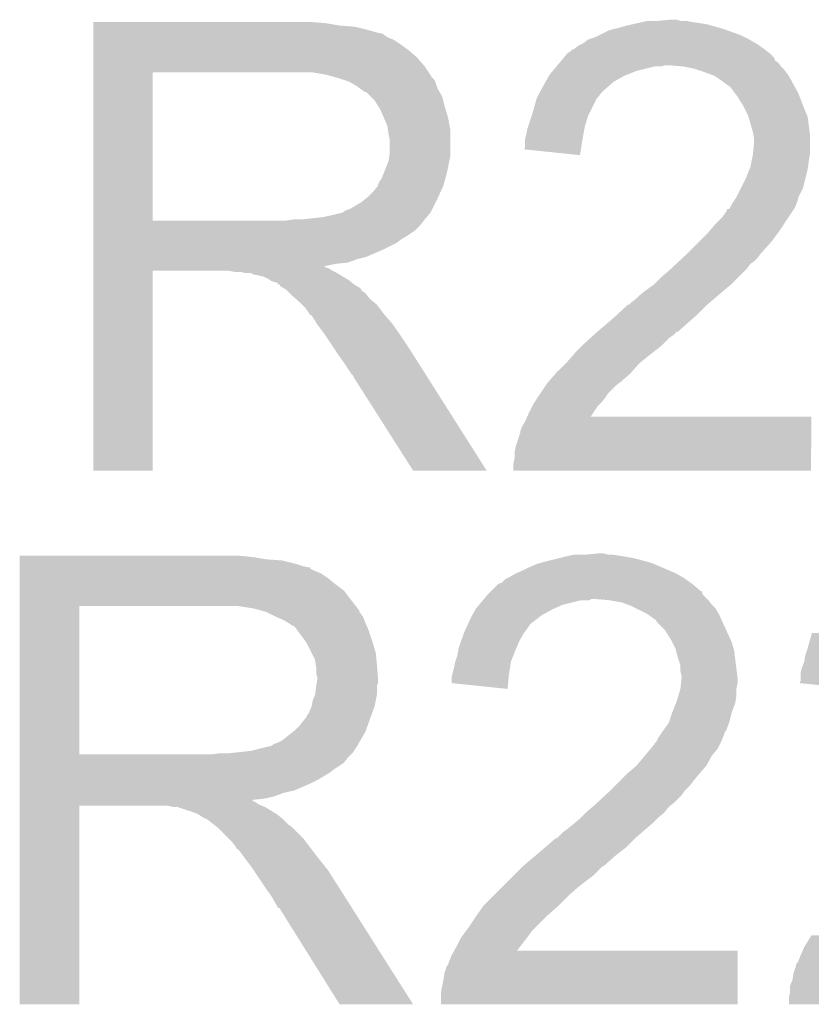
# Model space of a CAD drawing. Extents: x -0.05 to 0.95, y -0.15 to 2.1.
# Tile 29 of 51: x 0.51 to 0.5778, y 1 to 1.0843. Entities that reach past the tile are written whole.
import ezdxf

# ---------------------------------------------------------------- set-up
doc = ezdxf.new("R2010")
doc.units = 0
doc.layers.add('LTE_IOT_13_CLICK_V101A_GTO', color=11, linetype='CONTINUOUS')

msp = doc.modelspace()

# ---------------------------------------------------------------- linework, layer by layer
at = {"layer": 'LTE_IOT_13_CLICK_V101A_GTO'}
for points in [[(0.516301, 1.084), (0.516301, 1.0841), (0.5362, 1.084), (0.535, 1.0841)], [(0.5629, 1.084), (0.56335, 1.0841), (0.5683, 1.084), (0.5676, 1.0841)], [(0.56335, 1.0841), (0.5638, 1.0842), (0.5676, 1.0841), (0.5671, 1.0842)], [(0.5647, 1.0842), (0.565699, 1.0843), (0.5666, 1.0842), (0.5663, 1.0843)], [(0.565699, 1.0843), (0.5657, 1.0843), (0.5663, 1.0843), (0.5657, 1.0843)], [(0.516301, 1.0838), (0.516301, 1.084), (0.5374, 1.0838), (0.5362, 1.084)], [(0.516301, 1.0837), (0.516301, 1.0838), (0.5387, 1.0837), (0.5374, 1.0838)], [(0.516301, 1.0834), (0.516301, 1.0837), (0.5399, 1.0834), (0.5387, 1.0837)], [(0.516301, 1.0832), (0.516301, 1.0834), (0.5406, 1.0832), (0.5399, 1.0834)], [(0.5597, 1.083), (0.5605, 1.0834), (0.5717, 1.083), (0.57058, 1.0834)], [(0.5605, 1.0834), (0.5609, 1.0835), (0.57058, 1.0834), (0.5703, 1.0835)], [(0.5609, 1.0835), (0.5613, 1.0836), (0.5703, 1.0835), (0.56995, 1.0836)], [(0.5613, 1.0836), (0.562, 1.0838), (0.56995, 1.0836), (0.56925, 1.0838)], [(0.562, 1.0838), (0.56245, 1.0839), (0.56925, 1.0838), (0.5689, 1.0839)], [(0.56245, 1.0839), (0.5629, 1.084), (0.5689, 1.0839), (0.5683, 1.084)], [(0.516301, 1.0831), (0.516301, 1.0832), (0.5411, 1.0831), (0.5406, 1.0832)], [(0.516301, 1.083), (0.516301, 1.0831), (0.5412, 1.083), (0.5411, 1.0831)], [(0.516301, 1.0828), (0.516301, 1.083), (0.5415, 1.0828), (0.5412, 1.083)], [(0.516301, 1.0826), (0.516301, 1.0828), (0.542, 1.0826), (0.5415, 1.0828)], [(0.516301, 1.0822), (0.516301, 1.0826), (0.5426, 1.0822), (0.542, 1.0826)], [(0.5583, 1.0823), (0.5587, 1.0826), (0.573025, 1.0823), (0.5725, 1.0826)], [(0.5587, 1.0826), (0.5593, 1.0828), (0.5725, 1.0826), (0.5721, 1.0828)], [(0.5593, 1.0828), (0.5597, 1.083), (0.5721, 1.0828), (0.5717, 1.083)], [(0.516301, 1.0817), (0.516301, 1.0822), (0.5433, 1.0817), (0.5426, 1.0822)], [(0.516301, 1.0811), (0.516301, 1.0817), (0.544, 1.0811), (0.5433, 1.0817)], [(0.5571, 1.0815), (0.5573, 1.0817), (0.57414, 1.0815), (0.5739, 1.0817)], [(0.5573, 1.0817), (0.5575, 1.0818), (0.5739, 1.0817), (0.57376, 1.0818)], [(0.5575, 1.0818), (0.5579, 1.0821), (0.57376, 1.0818), (0.57334, 1.0821)], [(0.5579, 1.0821), (0.5581, 1.0822), (0.57334, 1.0821), (0.5732, 1.0822)], [(0.5581, 1.0822), (0.5583, 1.0823), (0.5732, 1.0822), (0.573025, 1.0823)], [(0.516301, 1.0803), (0.516301, 1.0811), (0.5447, 1.0803), (0.544, 1.0811)], [(0.556233, 1.0806), (0.5564, 1.0808), (0.575, 1.0806), (0.5747, 1.0808)], [(0.5564, 1.0808), (0.556649, 1.081099), (0.5747, 1.0808), (0.5746, 1.081099)], [(0.556649, 1.081099), (0.55665, 1.0811), (0.5746, 1.081099), (0.574501, 1.0811)], [(0.55665, 1.0811), (0.556733, 1.0812), (0.574501, 1.0811), (0.5745, 1.0812)], [(0.556733, 1.0812), (0.5569, 1.0814), (0.5745, 1.0812), (0.57426, 1.0814)], [(0.5569, 1.0814), (0.557, 1.0815), (0.57426, 1.0814), (0.57414, 1.0815)], [(0.516301, 1.0798), (0.516301, 1.0803), (0.545033, 1.0798), (0.5447, 1.0803)], [(0.5554, 1.0796), (0.55565, 1.0799), (0.56205, 1.0796), (0.5628, 1.0799)], [(0.55565, 1.0799), (0.555983, 1.0803), (0.5628, 1.0799), (0.5644, 1.0803)], [(0.555983, 1.0803), (0.556067, 1.0804), (0.565, 1.0803), (0.5653, 1.0804)], [(0.556067, 1.0804), (0.556233, 1.0806), (0.575133, 1.0804), (0.575, 1.0806)], [(0.556067, 1.0804), (0.556067, 1.0804), (0.5653, 1.0804), (0.5656, 1.0804)], [(0.5668, 1.0803), (0.5656, 1.0804), (0.5752, 1.0803), (0.575133, 1.0804)], [(0.5678, 1.0801), (0.5668, 1.0803), (0.5754, 1.0801), (0.5752, 1.0803)], [(0.5681, 1.08), (0.5678, 1.0801), (0.5755, 1.08), (0.5754, 1.0801)], [(0.5687, 1.0798), (0.5681, 1.08), (0.57565, 1.0798), (0.5755, 1.08)], [(0.516301, 1.079799), (0.516301, 1.0798), (0.5214, 1.079799), (0.5335, 1.0798)], [(0.516301, 1.067101), (0.516301, 1.079799), (0.5214, 1.067101), (0.5214, 1.079799)], [(0.5362, 1.0796), (0.535, 1.0798), (0.545167, 1.0796), (0.545033, 1.0798)], [(0.536934, 1.0794), (0.5362, 1.0796), (0.5453, 1.0794), (0.545167, 1.0796)], [(0.5373, 1.0793), (0.536934, 1.0794), (0.545301, 1.0793), (0.5453, 1.0794)], [(0.537301, 1.0793), (0.5373, 1.0793), (0.5454, 1.0793), (0.545301, 1.0793)], [(0.5382, 1.079), (0.537301, 1.0793), (0.5456, 1.079), (0.5454, 1.0793)], [(0.555057, 1.079), (0.555343, 1.0795), (0.5609, 1.079), (0.5618, 1.0795)], [(0.555343, 1.0795), (0.5554, 1.0796), (0.5618, 1.0795), (0.56205, 1.0796)], [(0.569233, 1.0796), (0.5687, 1.0798), (0.5758, 1.0796), (0.57565, 1.0798)], [(0.5695, 1.0795), (0.569233, 1.0796), (0.57586, 1.0795), (0.5758, 1.0796)], [(0.5701, 1.0791), (0.5695, 1.0795), (0.5761, 1.0791), (0.57586, 1.0795)], [(0.5705, 1.0788), (0.5701, 1.0791), (0.576264, 1.0788), (0.5761, 1.0791)], [(0.5389, 1.0786), (0.5382, 1.079), (0.545733, 1.0786), (0.5456, 1.079)], [(0.539167, 1.0784), (0.5389, 1.0786), (0.5458, 1.0784), (0.545733, 1.0786)], [(0.5393, 1.0783), (0.539167, 1.0784), (0.545857, 1.0783), (0.5458, 1.0784)], [(0.5396, 1.0781), (0.5393, 1.0783), (0.545971, 1.0781), (0.545857, 1.0783)], [(0.554515, 1.078), (0.554677, 1.0783), (0.5598, 1.078), (0.5601, 1.0783)], [(0.554677, 1.0783), (0.555, 1.0789), (0.5601, 1.0783), (0.560786, 1.0789)], [(0.555, 1.0789), (0.555057, 1.079), (0.560786, 1.0789), (0.5609, 1.079)], [(0.5708, 1.0786), (0.5705, 1.0788), (0.576373, 1.0786), (0.576264, 1.0788)], [(0.5709, 1.0785), (0.5708, 1.0786), (0.576427, 1.0785), (0.576373, 1.0786)], [(0.571275, 1.078), (0.5709, 1.0785), (0.5767, 1.078), (0.576427, 1.0785)], [(0.5397, 1.0781), (0.5396, 1.0781), (0.545972, 1.0781), (0.545971, 1.0781)], [(0.5401, 1.0777), (0.5397, 1.0781), (0.5462, 1.0777), (0.545972, 1.0781)], [(0.5404, 1.0774), (0.5401, 1.0777), (0.546275, 1.0774), (0.5462, 1.0777)], [(0.540712, 1.0769), (0.5404, 1.0774), (0.5464, 1.0769), (0.546275, 1.0774)], [(0.5539, 1.0762), (0.554271, 1.0775), (0.55875, 1.0762), (0.5594, 1.0775)], [(0.554271, 1.0775), (0.5543, 1.0776), (0.5594, 1.0775), (0.55948, 1.0776)], [(0.5543, 1.0776), (0.554515, 1.078), (0.55948, 1.0776), (0.5598, 1.078)], [(0.5715, 1.0777), (0.571275, 1.078), (0.576815, 1.0777), (0.5767, 1.078)], [(0.572, 1.0769), (0.5715, 1.0777), (0.577123, 1.0769), (0.576815, 1.0777)], [(0.5409, 1.0766), (0.540712, 1.0769), (0.54649, 1.0766), (0.5464, 1.0769)], [(0.5412, 1.0759), (0.5409, 1.0766), (0.5467, 1.0759), (0.54649, 1.0766)], [(0.5721, 1.0767), (0.572, 1.0769), (0.5772, 1.0767), (0.577123, 1.0769)], [(0.5724, 1.0761), (0.5721, 1.0767), (0.577457, 1.0761), (0.5772, 1.0767)], [(0.5415, 1.0752), (0.5412, 1.0759), (0.546827, 1.0752), (0.5467, 1.0759)], [(0.553533, 1.0751), (0.553867, 1.0761), (0.5584, 1.0751), (0.5587, 1.0761)], [(0.553867, 1.0761), (0.5539, 1.0762), (0.5587, 1.0761), (0.55875, 1.0762)], [(0.572429, 1.076), (0.5724, 1.0761), (0.5775, 1.076), (0.577457, 1.0761)], [(0.572657, 1.0752), (0.572429, 1.076), (0.5776, 1.0752), (0.5775, 1.076)], [(0.541557, 1.0748), (0.5415, 1.0752), (0.5469, 1.0748), (0.546827, 1.0752)], [(0.5534, 1.0745), (0.5535, 1.075), (0.558291, 1.0745), (0.558382, 1.075)], [(0.5535, 1.075), (0.553533, 1.0751), (0.558382, 1.075), (0.5584, 1.0751)], [(0.5728, 1.0747), (0.572657, 1.0752), (0.577672, 1.0747), (0.5776, 1.0752)], [(0.5416, 1.0745), (0.541557, 1.0748), (0.5469, 1.0745), (0.5469, 1.0748)], [(0.5417, 1.074), (0.5416, 1.0745), (0.5469, 1.074), (0.5469, 1.0745)], [(0.5417, 1.0729), (0.5417, 1.074), (0.5469, 1.0729), (0.5469, 1.074)], [(0.5533, 1.0741), (0.5534, 1.0745), (0.558218, 1.0741), (0.558291, 1.0745)], [(0.5533, 1.074), (0.5533, 1.0741), (0.5582, 1.074), (0.558218, 1.0741)], [(0.5533, 1.0734), (0.5533, 1.074), (0.558107, 1.0734), (0.5582, 1.074)], [(0.57284, 1.0745), (0.5728, 1.0747), (0.5777, 1.0745), (0.577672, 1.0747)], [(0.5729, 1.0742), (0.57284, 1.0745), (0.5777, 1.0742), (0.5777, 1.0745)], [(0.5729, 1.0737), (0.5729, 1.0742), (0.5777, 1.0737), (0.5777, 1.0742)], [(0.553201, 1.073201), (0.5533, 1.0734), (0.558076, 1.073201), (0.558107, 1.0734)], [(0.557999, 1.0727), (0.553201, 1.073201), (0.557999, 1.0727), (0.558076, 1.073201)], [(0.57281, 1.0728), (0.5729, 1.0737), (0.5777, 1.0728), (0.5777, 1.0737)], [(0.5416, 1.0722), (0.541657, 1.0726), (0.5468, 1.0722), (0.5469, 1.0726)], [(0.541657, 1.0726), (0.5417, 1.0729), (0.5469, 1.0726), (0.5469, 1.0729)], [(0.5727, 1.0722), (0.5728, 1.0727), (0.5776, 1.0722), (0.577683, 1.0727)], [(0.5728, 1.0727), (0.57281, 1.0728), (0.577683, 1.0727), (0.5777, 1.0728)], [(0.5412, 1.0712), (0.5416, 1.0722), (0.5466, 1.0712), (0.5468, 1.0722)], [(0.5722, 1.0707), (0.57252, 1.0715), (0.5773, 1.0707), (0.5775, 1.0715)], [(0.57252, 1.0715), (0.5726, 1.0717), (0.5775, 1.0715), (0.577529, 1.0717)], [(0.5726, 1.0717), (0.5727, 1.0722), (0.577529, 1.0717), (0.5776, 1.0722)], [(0.5408, 1.0704), (0.541, 1.0707), (0.546382, 1.0704), (0.546464, 1.0707)], [(0.541, 1.0707), (0.5412, 1.0712), (0.546464, 1.0707), (0.5466, 1.0712)], [(0.5718, 1.0699), (0.5722, 1.0707), (0.5771, 1.0699), (0.5773, 1.0707)], [(0.5403, 1.0696), (0.5407, 1.0701), (0.546073, 1.0696), (0.5463, 1.0701)], [(0.5407, 1.0702), (0.5408, 1.0704), (0.546327, 1.0702), (0.546382, 1.0704)], [(0.5407, 1.0701), (0.5407, 1.0702), (0.5463, 1.0701), (0.546327, 1.0702)], [(0.5714, 1.0691), (0.5718, 1.0699), (0.5767, 1.0691), (0.5771, 1.0699)], [(0.5393, 1.0687), (0.539675, 1.069), (0.54565, 1.0687), (0.5458, 1.069)], [(0.539675, 1.069), (0.5398, 1.0691), (0.5458, 1.069), (0.545845, 1.0691)], [(0.5398, 1.0691), (0.5403, 1.0696), (0.545845, 1.0691), (0.546073, 1.0696)], [(0.571133, 1.0687), (0.571333, 1.069), (0.5766, 1.0687), (0.5767, 1.069)], [(0.571333, 1.069), (0.5714, 1.0691), (0.5767, 1.069), (0.5767, 1.0691)], [(0.538, 1.068), (0.5383, 1.0681), (0.5453, 1.068), (0.54535, 1.0681)], [(0.5383, 1.0681), (0.5393, 1.0687), (0.54535, 1.0681), (0.54565, 1.0687)], [(0.5706, 1.068), (0.570601, 1.0681), (0.576267, 1.068), (0.576333, 1.0681)], [(0.570601, 1.0681), (0.5708, 1.068101), (0.576333, 1.0681), (0.576334, 1.068101)], [(0.5708, 1.068101), (0.57085, 1.0682), (0.576334, 1.068101), (0.5764, 1.0682)], [(0.57085, 1.0682), (0.571, 1.0685), (0.5764, 1.0682), (0.57652, 1.0685)], [(0.571, 1.0685), (0.571133, 1.0687), (0.57652, 1.0685), (0.5766, 1.0687)], [(0.5342, 1.0672), (0.536, 1.0674), (0.5447, 1.0672), (0.544867, 1.0674)], [(0.536, 1.0674), (0.5369, 1.0676), (0.544867, 1.0674), (0.545033, 1.0676)], [(0.5369, 1.0676), (0.5377, 1.0678), (0.545033, 1.0676), (0.5452, 1.0678)], [(0.5377, 1.0678), (0.5378, 1.0679), (0.5452, 1.0678), (0.54525, 1.0679)], [(0.5378, 1.0679), (0.538, 1.068), (0.54525, 1.0679), (0.5453, 1.068)], [(0.5696, 1.0668), (0.5702, 1.0674), (0.575467, 1.0668), (0.575867, 1.0674)], [(0.5702, 1.0674), (0.5706, 1.068), (0.575867, 1.0674), (0.576267, 1.068)], [(0.5163, 1.0662), (0.516301, 1.0667), (0.5438, 1.0662), (0.5443, 1.0667)], [(0.516301, 1.0671), (0.516301, 1.067101), (0.5328, 1.0671), (0.5214, 1.067101)], [(0.516301, 1.0667), (0.516301, 1.0671), (0.5443, 1.0667), (0.54462, 1.0671)], [(0.5328, 1.0671), (0.5335, 1.0672), (0.54462, 1.0671), (0.5447, 1.0672)], [(0.569, 1.0661), (0.5696, 1.0668), (0.575, 1.0661), (0.575467, 1.0668)], [(0.5163, 1.0658), (0.5163, 1.0662), (0.5432, 1.0658), (0.5438, 1.0662)], [(0.5163, 1.0655), (0.5163, 1.0658), (0.5427, 1.0655), (0.5432, 1.0658)], [(0.5682, 1.0653), (0.569, 1.0661), (0.5744, 1.0653), (0.575, 1.0661)], [(0.5163, 1.0652), (0.5163, 1.0655), (0.5423, 1.0652), (0.5427, 1.0655)], [(0.5163, 1.0646), (0.5163, 1.0652), (0.5411, 1.0646), (0.5423, 1.0652)], [(0.5673, 1.0644), (0.5682, 1.0653), (0.5736, 1.0644), (0.5744, 1.0653)], [(0.5163, 1.064), (0.5163, 1.0646), (0.5397, 1.064), (0.5411, 1.0646)], [(0.5163, 1.0638), (0.5163, 1.064), (0.5389, 1.0638), (0.5397, 1.064)], [(0.566461, 1.0636), (0.566785, 1.0639), (0.5729, 1.0636), (0.5732, 1.0639)], [(0.566785, 1.0639), (0.567, 1.0641), (0.5732, 1.0639), (0.57335, 1.0641)], [(0.567, 1.0641), (0.5672, 1.0643), (0.57335, 1.0641), (0.5735, 1.0643)], [(0.5672, 1.0643), (0.5673, 1.0644), (0.5735, 1.0643), (0.5736, 1.0644)], [(0.5163, 1.0635), (0.5163, 1.0638), (0.5381, 1.0635), (0.5389, 1.0638)], [(0.5163, 1.0634), (0.5163, 1.0635), (0.5371, 1.0634), (0.5381, 1.0635)], [(0.5163, 1.063199), (0.5163, 1.0634), (0.536101, 1.063199), (0.5371, 1.0634)], [(0.5163, 1.0631), (0.5163, 1.063199), (0.5362, 1.0631), (0.536101, 1.063199)], [(0.5163, 1.063), (0.5163, 1.0631), (0.5365, 1.063), (0.5362, 1.0631)], [(0.565815, 1.063), (0.566246, 1.0634), (0.5723, 1.063), (0.5726, 1.0634)], [(0.566246, 1.0634), (0.566461, 1.0636), (0.5726, 1.0634), (0.5729, 1.0636)], [(0.5163, 1.0628), (0.5163, 1.063), (0.5368, 1.0628), (0.5365, 1.063)], [(0.5163, 1.062799), (0.5163, 1.0628), (0.5214, 1.062799), (0.5279, 1.0628)], [(0.5163, 1.045701), (0.5163, 1.062799), (0.521399, 1.045701), (0.5214, 1.062799)], [(0.5285, 1.0627), (0.5279, 1.0628), (0.537, 1.0627), (0.5368, 1.0628)], [(0.5293, 1.0626), (0.529, 1.0627), (0.5372, 1.0626), (0.537, 1.0627)], [(0.53, 1.0625), (0.5298, 1.0626), (0.537367, 1.0625), (0.5372, 1.0626)], [(0.5309, 1.0623), (0.53, 1.0625), (0.5377, 1.0623), (0.537367, 1.0625)], [(0.5313, 1.0621), (0.5309, 1.0623), (0.538033, 1.0621), (0.5377, 1.0623)], [(0.5643, 1.0616), (0.5649, 1.0622), (0.5709, 1.0616), (0.5715, 1.0622)], [(0.5649, 1.0622), (0.5656, 1.0628), (0.5715, 1.0622), (0.5721, 1.0628)], [(0.5656, 1.0628), (0.565815, 1.063), (0.5721, 1.0628), (0.5723, 1.063)], [(0.53145, 1.062), (0.5313, 1.0621), (0.5382, 1.062), (0.538033, 1.0621)], [(0.5316, 1.0619), (0.53145, 1.062), (0.538325, 1.0619), (0.5382, 1.062)], [(0.532, 1.0618), (0.5316, 1.0619), (0.53845, 1.0618), (0.538325, 1.0619)], [(0.5322, 1.0616), (0.532, 1.0618), (0.5387, 1.0616), (0.53845, 1.0618)], [(0.5323, 1.0615), (0.532299, 1.0616), (0.538866, 1.0615), (0.5387, 1.0616)], [(0.532634, 1.0613), (0.5323, 1.0615), (0.5392, 1.0613), (0.538866, 1.0615)], [(0.5636, 1.0611), (0.5643, 1.0616), (0.5703, 1.0611), (0.5709, 1.0616)], [(0.5328, 1.0612), (0.532634, 1.0613), (0.53925, 1.0612), (0.5392, 1.0613)], [(0.5329, 1.0611), (0.5328, 1.0612), (0.5393, 1.0611), (0.53925, 1.0612)], [(0.5331, 1.0609), (0.5329, 1.0611), (0.5396, 1.0609), (0.5393, 1.0611)], [(0.5332, 1.0608), (0.5331, 1.0609), (0.53968, 1.0608), (0.5396, 1.0609)], [(0.53365, 1.0604), (0.5332, 1.0608), (0.54, 1.0604), (0.53968, 1.0608)], [(0.5628, 1.0604), (0.5631, 1.0607), (0.569483, 1.0604), (0.569833, 1.0607)], [(0.5631, 1.0607), (0.5636, 1.0611), (0.569833, 1.0607), (0.5703, 1.0611)], [(0.5341, 1.06), (0.53365, 1.0604), (0.54048, 1.06), (0.54, 1.0604)], [(0.5342, 1.0599), (0.5341, 1.06), (0.5406, 1.0599), (0.54048, 1.06)], [(0.5345, 1.0596), (0.5342, 1.0599), (0.540825, 1.0596), (0.5406, 1.0599)], [(0.561233, 1.0591), (0.5621, 1.0599), (0.5681, 1.0591), (0.5689, 1.0599)], [(0.5622, 1.0599), (0.5624, 1.0601), (0.5689, 1.0599), (0.569133, 1.0601)], [(0.5624, 1.0601), (0.5628, 1.0604), (0.569133, 1.0601), (0.569483, 1.0604)], [(0.534833, 1.0591), (0.5345, 1.0596), (0.5412, 1.0591), (0.540825, 1.0596)], [(0.5349, 1.059), (0.534833, 1.0591), (0.541287, 1.059), (0.5412, 1.0591)], [(0.534999, 1.059), (0.5349, 1.059), (0.541288, 1.059), (0.541287, 1.059)], [(0.535438, 1.0583), (0.534999, 1.059), (0.5419, 1.0583), (0.541288, 1.059)], [(0.5608, 1.0587), (0.561233, 1.0591), (0.567643, 1.0587), (0.5681, 1.0591)], [(0.5355, 1.0582), (0.535438, 1.0583), (0.54197, 1.0582), (0.5419, 1.0583)], [(0.5361, 1.0574), (0.5355, 1.0582), (0.54253, 1.0574), (0.54197, 1.0582)], [(0.5595, 1.0576), (0.560445, 1.0584), (0.5664, 1.0576), (0.5673, 1.0584)], [(0.560445, 1.0584), (0.5608, 1.0587), (0.5673, 1.0584), (0.567643, 1.0587)], [(0.536167, 1.0573), (0.5361, 1.0574), (0.5426, 1.0573), (0.54253, 1.0574)], [(0.536967, 1.0561), (0.536167, 1.0573), (0.5434, 1.0561), (0.5426, 1.0573)], [(0.55895, 1.0571), (0.55917, 1.0573), (0.5657, 1.0571), (0.566, 1.0573)], [(0.55917, 1.0573), (0.5595, 1.0576), (0.566, 1.0573), (0.5663, 1.0576)], [(0.5595, 1.0576), (0.5595, 1.0576), (0.5663, 1.0576), (0.5664, 1.0576)], [(0.5576, 1.0558), (0.5582, 1.0564), (0.564229, 1.0558), (0.565, 1.0564)], [(0.5582, 1.0564), (0.5584, 1.0566), (0.565, 1.0564), (0.5652, 1.0566)], [(0.5584, 1.0566), (0.55895, 1.0571), (0.5652, 1.0566), (0.5657, 1.0571)], [(0.5373, 1.0556), (0.536967, 1.0561), (0.543717, 1.0556), (0.5434, 1.0561)], [(0.5378, 1.0549), (0.5373, 1.0556), (0.544161, 1.0549), (0.543717, 1.0556)], [(0.5569, 1.055), (0.557512, 1.0557), (0.563225, 1.055), (0.5641, 1.0557)], [(0.557512, 1.0557), (0.5576, 1.0558), (0.5641, 1.0557), (0.564229, 1.0558)], [(0.5384, 1.054), (0.5378, 1.0549), (0.544732, 1.054), (0.544161, 1.0549)], [(0.5561, 1.0542), (0.5568, 1.0549), (0.562478, 1.0542), (0.5631, 1.0549)], [(0.5568, 1.0549), (0.5569, 1.055), (0.5631, 1.0549), (0.563225, 1.055)], [(0.5386, 1.0538), (0.5384, 1.054), (0.544859, 1.0538), (0.544732, 1.054)], [(0.5386, 1.0537), (0.5386, 1.0538), (0.544923, 1.0537), (0.544859, 1.0538)], [(0.555289, 1.0533), (0.555911, 1.054), (0.5615, 1.0533), (0.5623, 1.054)], [(0.555911, 1.054), (0.556, 1.0541), (0.5623, 1.054), (0.562389, 1.0541)], [(0.556, 1.0541), (0.556001, 1.0542), (0.562389, 1.0541), (0.562478, 1.0542)], [(0.5437, 1.0457), (0.5386, 1.0537), (0.549998, 1.0457), (0.544923, 1.0537)], [(0.5546, 1.0523), (0.555067, 1.053), (0.5604, 1.0523), (0.5611, 1.053)], [(0.555067, 1.053), (0.5552, 1.0532), (0.5611, 1.053), (0.561367, 1.0532)], [(0.5552, 1.0532), (0.555289, 1.0533), (0.561367, 1.0532), (0.5615, 1.0533)], [(0.5544, 1.052), (0.5546, 1.0523), (0.5602, 1.052), (0.5604, 1.0523)], [(0.5539, 1.0512), (0.554, 1.0514), (0.5595, 1.0512), (0.5597, 1.0514)], [(0.554, 1.0514), (0.554133, 1.0516), (0.5597, 1.0514), (0.5599, 1.0516)], [(0.554133, 1.0516), (0.5544, 1.052), (0.5599, 1.0516), (0.5602, 1.052)], [(0.553471, 1.0503), (0.5536, 1.0506), (0.558902, 1.0503), (0.559101, 1.0506)], [(0.5536, 1.0506), (0.5539, 1.0512), (0.559101, 1.0506), (0.5595, 1.0512)], [(0.553, 1.0494), (0.5533, 1.0499), (0.5778, 1.0494), (0.5778, 1.0499)], [(0.5533, 1.0499), (0.553471, 1.050299), (0.5778, 1.0499), (0.5778, 1.050299)], [(0.553471, 1.050299), (0.553471, 1.0503), (0.5778, 1.050299), (0.558902, 1.0503)], [(0.5525, 1.0478), (0.5529, 1.049), (0.5778, 1.0478), (0.5778, 1.049)], [(0.5529, 1.0491), (0.553, 1.0494), (0.5778, 1.0491), (0.5778, 1.0494)], [(0.5529, 1.049), (0.5529, 1.0491), (0.5778, 1.049), (0.5778, 1.0491)], [(0.5524, 1.0473), (0.5525, 1.0478), (0.577799, 1.0473), (0.5778, 1.0478)], [(0.5524, 1.0468), (0.5524, 1.0473), (0.577799, 1.0468), (0.577799, 1.0473)], [(0.5523, 1.0463), (0.5524, 1.0468), (0.577799, 1.0463), (0.577799, 1.0468)], [(0.5523, 1.045701), (0.5523, 1.0463), (0.577799, 1.045701), (0.577799, 1.0463)], [(0.521399, 1.0457), (0.5163, 1.045701), (0.521399, 1.0457), (0.521399, 1.045701)], [(0.549998, 1.0457), (0.549998, 1.0457), (0.549998, 1.0457), (0.5437, 1.0457)], [(0.577799, 1.0457), (0.5523, 1.045701), (0.577799, 1.0457), (0.577799, 1.045701)], [(0.5585, 1.0385), (0.5595, 1.0386), (0.5604, 1.0385), (0.56, 1.0386)], [(0.510001, 1.0383), (0.510001, 1.0384), (0.5299, 1.0383), (0.5288, 1.0384)], [(0.510001, 1.0381), (0.510001, 1.0383), (0.5311, 1.0381), (0.5299, 1.0383)], [(0.510001, 1.038), (0.510001, 1.0381), (0.5325, 1.038), (0.5311, 1.0381)], [(0.510001, 1.0377), (0.510001, 1.038), (0.5337, 1.0377), (0.5325, 1.038)], [(0.5543, 1.0377), (0.55465, 1.0378), (0.564333, 1.0377), (0.5641, 1.0378)], [(0.55465, 1.0378), (0.555, 1.0379), (0.5641, 1.0378), (0.563725, 1.0379)], [(0.555, 1.0379), (0.5562, 1.0382), (0.563725, 1.0379), (0.5626, 1.0382)], [(0.5562, 1.0382), (0.5566, 1.0383), (0.5626, 1.0382), (0.562, 1.0383)], [(0.5566, 1.0383), (0.5575, 1.0385), (0.562, 1.0383), (0.5608, 1.0385)], [(0.510001, 1.0375), (0.510001, 1.0377), (0.5343, 1.0375), (0.5337, 1.0377)], [(0.510001, 1.0374), (0.510001, 1.0375), (0.5348, 1.0374), (0.5343, 1.0375)], [(0.510001, 1.037399), (0.510001, 1.0374), (0.5349, 1.037399), (0.5348, 1.0374)], [(0.510001, 1.0373), (0.510001, 1.037399), (0.534901, 1.0373), (0.5349, 1.037399)], [(0.510001, 1.0371), (0.510001, 1.0373), (0.5353, 1.0371), (0.534901, 1.0373)], [(0.510001, 1.0369), (0.510001, 1.0371), (0.5358, 1.0369), (0.5353, 1.0371)], [(0.510001, 1.0365), (0.510001, 1.0369), (0.5364, 1.0365), (0.5358, 1.0369)], [(0.552, 1.0366), (0.5525, 1.0369), (0.566725, 1.0366), (0.5662, 1.0369)], [(0.5525, 1.0369), (0.553, 1.0371), (0.5662, 1.0369), (0.565734, 1.0371)], [(0.553, 1.0371), (0.5536, 1.0374), (0.565734, 1.0371), (0.565033, 1.0374)], [(0.5536, 1.0374), (0.5543, 1.0377), (0.565033, 1.0374), (0.564333, 1.0377)], [(0.510001, 1.036), (0.510001, 1.0365), (0.537, 1.036), (0.5364, 1.0365)], [(0.551, 1.036), (0.5513, 1.0361), (0.5676, 1.036), (0.56746, 1.0361)], [(0.5513, 1.0361), (0.5516, 1.0364), (0.56746, 1.0361), (0.56704, 1.0364)], [(0.5516, 1.0364), (0.5518, 1.0365), (0.56704, 1.0364), (0.5669, 1.0365)], [(0.5518, 1.0365), (0.552, 1.0366), (0.5669, 1.0365), (0.566725, 1.0366)], [(0.510001, 1.0354), (0.510001, 1.036), (0.5378, 1.0354), (0.537, 1.036)], [(0.510001, 1.0346), (0.510001, 1.0354), (0.5384, 1.0346), (0.5378, 1.0354)], [(0.5501, 1.0351), (0.550399, 1.035399), (0.5685, 1.0351), (0.5684, 1.035399)], [(0.550399, 1.035399), (0.5504, 1.0354), (0.5684, 1.035399), (0.5683, 1.0354)], [(0.5504, 1.0354), (0.5505, 1.0355), (0.5683, 1.0354), (0.5682, 1.0355)], [(0.5505, 1.0355), (0.551, 1.036), (0.5682, 1.0355), (0.5676, 1.036)], [(0.510001, 1.0341), (0.510001, 1.0346), (0.538789, 1.0341), (0.5384, 1.0346)], [(0.54935, 1.0342), (0.549683, 1.0346), (0.5565, 1.0342), (0.5581, 1.0346)], [(0.549683, 1.0346), (0.549767, 1.0347), (0.5588, 1.0346), (0.559, 1.0347)], [(0.549767, 1.0347), (0.5501, 1.0351), (0.5689, 1.0347), (0.5685, 1.0351)], [(0.549767, 1.0347), (0.549767, 1.0347), (0.559, 1.0347), (0.5593, 1.0347)], [(0.5605, 1.0346), (0.5593, 1.0347), (0.569, 1.0346), (0.5689, 1.0347)], [(0.5616, 1.0344), (0.560501, 1.0346), (0.56915, 1.0344), (0.569, 1.0346)], [(0.562133, 1.0342), (0.5616, 1.0344), (0.5693, 1.0342), (0.56915, 1.0344)], [(0.51, 1.021401), (0.510001, 1.034099), (0.5151, 1.021401), (0.5151, 1.034099)], [(0.510001, 1.034099), (0.510001, 1.0341), (0.5151, 1.034099), (0.5272, 1.0341)], [(0.53, 1.0339), (0.5287, 1.0341), (0.538944, 1.0339), (0.538789, 1.0341)], [(0.530734, 1.0337), (0.53, 1.0339), (0.5391, 1.0337), (0.538944, 1.0339)], [(0.5311, 1.0336), (0.530734, 1.0337), (0.5391, 1.0336), (0.5391, 1.0337)], [(0.5319, 1.0332), (0.5311, 1.0336), (0.5394, 1.0332), (0.5391, 1.0336)], [(0.548757, 1.0333), (0.549043, 1.0338), (0.5547, 1.0333), (0.5556, 1.0338)], [(0.549043, 1.0338), (0.5491, 1.0339), (0.5556, 1.0338), (0.555825, 1.0339)], [(0.5491, 1.0339), (0.54935, 1.0342), (0.555825, 1.0339), (0.5565, 1.0342)], [(0.5624, 1.0341), (0.562133, 1.0342), (0.5694, 1.0341), (0.5693, 1.0342)], [(0.5628, 1.0339), (0.5624, 1.0341), (0.5696, 1.0339), (0.5694, 1.0341)], [(0.5638, 1.0334), (0.5628, 1.0339), (0.5699, 1.0334), (0.5696, 1.0339)], [(0.5326, 1.0329), (0.5319, 1.0332), (0.53952, 1.0329), (0.5394, 1.0332)], [(0.532933, 1.0327), (0.5326, 1.0329), (0.5396, 1.0327), (0.53952, 1.0329)], [(0.5331, 1.0326), (0.532933, 1.0327), (0.539643, 1.0326), (0.5396, 1.0327)], [(0.548423, 1.0326), (0.5487, 1.0332), (0.5538, 1.0326), (0.554571, 1.0332)], [(0.5487, 1.0332), (0.548757, 1.0333), (0.554571, 1.0332), (0.5547, 1.0333)], [(0.5642, 1.0331), (0.5638, 1.0334), (0.570036, 1.0331), (0.5699, 1.0334)], [(0.5645, 1.0329), (0.5642, 1.0331), (0.570127, 1.0329), (0.570036, 1.0331)], [(0.5646, 1.0327), (0.5645, 1.0329), (0.570218, 1.0327), (0.570127, 1.0329)], [(0.565, 1.0323), (0.5646, 1.0327), (0.5704, 1.0323), (0.570218, 1.0327)], [(0.5334, 1.0324), (0.5331, 1.0326), (0.539729, 1.0324), (0.539643, 1.0326)], [(0.5338, 1.032), (0.5335, 1.0324), (0.5399, 1.032), (0.539729, 1.0324)], [(0.5341, 1.0316), (0.5338, 1.032), (0.540033, 1.0316), (0.5399, 1.032)], [(0.548064, 1.0318), (0.5481, 1.0319), (0.5532, 1.0318), (0.553275, 1.0319)], [(0.5481, 1.0319), (0.548238, 1.0322), (0.553275, 1.0319), (0.5535, 1.0322)], [(0.548238, 1.0322), (0.548377, 1.0325), (0.5535, 1.0322), (0.5537, 1.0325)], [(0.548377, 1.0325), (0.548423, 1.0326), (0.5537, 1.0325), (0.5538, 1.0326)], [(0.5653, 1.032), (0.565, 1.0323), (0.570538, 1.032), (0.5704, 1.0323)], [(0.5658, 1.0312), (0.5653, 1.032), (0.570908, 1.0312), (0.570538, 1.032)], [(0.534457, 1.0311), (0.5341, 1.0316), (0.5402, 1.0311), (0.540033, 1.0316)], [(0.5346, 1.0309), (0.534457, 1.0311), (0.54026, 1.0309), (0.5402, 1.0311)], [(0.5476, 1.0305), (0.547814, 1.0311), (0.552543, 1.0305), (0.5528, 1.0311)], [(0.547814, 1.0311), (0.548064, 1.0318), (0.5528, 1.0311), (0.5532, 1.0318)], [(0.5659, 1.031), (0.5658, 1.0312), (0.571, 1.031), (0.570908, 1.0312)], [(0.5662, 1.0304), (0.5659, 1.031), (0.571171, 1.0304), (0.571, 1.031)], [(0.5775, 1.0305), (0.577671, 1.0311), (0.582357, 1.0305), (0.5827, 1.0311)], [(0.577671, 1.0311), (0.577871, 1.0318), (0.5827, 1.0311), (0.583, 1.0318)], [(0.535, 1.0301), (0.5346, 1.0309), (0.5405, 1.0301), (0.54026, 1.0309)], [(0.5475, 1.0299), (0.547583, 1.0304), (0.5523, 1.0299), (0.5525, 1.0304)], [(0.547583, 1.0304), (0.5476, 1.0305), (0.5525, 1.0304), (0.552543, 1.0305)], [(0.566225, 1.0303), (0.5662, 1.0304), (0.5712, 1.0303), (0.571171, 1.0304)], [(0.5664, 1.0296), (0.566225, 1.0303), (0.571288, 1.0296), (0.5712, 1.0303)], [(0.5773, 1.0299), (0.577467, 1.0304), (0.58215, 1.0299), (0.5823, 1.0304)], [(0.577467, 1.0304), (0.5775, 1.0305), (0.5823, 1.0304), (0.582357, 1.0305)], [(0.5353, 1.0295), (0.535, 1.0301), (0.54056, 1.0295), (0.5405, 1.0301)], [(0.535357, 1.0291), (0.5353, 1.0295), (0.5406, 1.0291), (0.54056, 1.0295)], [(0.5473, 1.0293), (0.547333, 1.0294), (0.552083, 1.0293), (0.5521, 1.0294)], [(0.547333, 1.0294), (0.5475, 1.0299), (0.5521, 1.0294), (0.5523, 1.0299)], [(0.5666, 1.029), (0.5664, 1.0296), (0.571362, 1.029), (0.571288, 1.0296)], [(0.5772, 1.0293), (0.577217, 1.0294), (0.581983, 1.0293), (0.582, 1.0294)], [(0.577217, 1.0294), (0.5773, 1.0299), (0.582, 1.0294), (0.58215, 1.0299)], [(0.5354, 1.0288), (0.535357, 1.0291), (0.540625, 1.0288), (0.5406, 1.0291)], [(0.5354, 1.0283), (0.5354, 1.0288), (0.540667, 1.0283), (0.540625, 1.0288)], [(0.54705, 1.0282), (0.5472, 1.0288), (0.5519, 1.0282), (0.552, 1.0288)], [(0.5472, 1.0288), (0.5473, 1.0293), (0.552, 1.0288), (0.552083, 1.0293)], [(0.5666, 1.0285), (0.5666, 1.029), (0.571425, 1.0285), (0.571362, 1.029)], [(0.5667, 1.0281), (0.5666, 1.0285), (0.571475, 1.0281), (0.571425, 1.0285)], [(0.5769, 1.0284), (0.577, 1.0288), (0.581833, 1.0284), (0.5819, 1.0288)], [(0.577, 1.0288), (0.5772, 1.0293), (0.5819, 1.0288), (0.581983, 1.0293)], [(0.5355, 1.028), (0.5354, 1.0283), (0.540692, 1.028), (0.540667, 1.0283)], [(0.535443, 1.0275), (0.5355, 1.0279), (0.5407, 1.0275), (0.5407, 1.0279)], [(0.5355, 1.0279), (0.5355, 1.028), (0.5407, 1.0279), (0.540692, 1.028)], [(0.547, 1.028), (0.54705, 1.0282), (0.551883, 1.028), (0.5519, 1.0282)], [(0.547, 1.027501), (0.547, 1.028), (0.551841, 1.027501), (0.551883, 1.028)], [(0.56665, 1.0275), (0.56669, 1.0279), (0.5715, 1.0275), (0.5715, 1.0279)], [(0.56669, 1.0279), (0.5667, 1.028), (0.5715, 1.0279), (0.571488, 1.028)], [(0.5667, 1.028), (0.5667, 1.0281), (0.571488, 1.028), (0.571475, 1.0281)], [(0.576801, 1.027501), (0.5769, 1.0277), (0.581741, 1.027501), (0.581758, 1.0277)], [(0.5769, 1.0282), (0.5769, 1.0284), (0.5818, 1.0282), (0.581833, 1.0284)], [(0.5769, 1.0277), (0.5769, 1.0282), (0.581758, 1.0277), (0.5818, 1.0282)], [(0.5353, 1.0265), (0.535414, 1.0273), (0.5406, 1.0265), (0.5406, 1.0273)], [(0.535414, 1.0273), (0.535443, 1.0275), (0.5406, 1.0273), (0.5407, 1.0275)], [(0.551799, 1.027), (0.547, 1.027501), (0.551799, 1.027), (0.551841, 1.027501)], [(0.56645, 1.0265), (0.5666, 1.027), (0.5714, 1.0265), (0.5714, 1.027)], [(0.5666, 1.027), (0.56661, 1.0271), (0.5714, 1.027), (0.5714, 1.0271)], [(0.56661, 1.0271), (0.56665, 1.0275), (0.5714, 1.0271), (0.5715, 1.0275)], [(0.581699, 1.027), (0.576801, 1.027501), (0.581699, 1.027), (0.581741, 1.027501)], [(0.535, 1.0255), (0.5351, 1.026), (0.5404, 1.0255), (0.5405, 1.026)], [(0.5351, 1.026), (0.5353, 1.0265), (0.5405, 1.026), (0.5406, 1.0265)], [(0.56622, 1.0258), (0.5663, 1.026), (0.5713, 1.0258), (0.571329, 1.026)], [(0.5663, 1.026), (0.56645, 1.0265), (0.571329, 1.026), (0.5714, 1.0265)], [(0.5348, 1.025), (0.535, 1.0255), (0.540218, 1.025), (0.5404, 1.0255)], [(0.5659, 1.025), (0.56622, 1.0258), (0.571, 1.025), (0.5713, 1.0258)], [(0.534, 1.0239), (0.5344, 1.0244), (0.539818, 1.0239), (0.54, 1.0244)], [(0.5344, 1.0244), (0.5345, 1.0245), (0.54, 1.0244), (0.540036, 1.0245)], [(0.5345, 1.0245), (0.5346, 1.0247), (0.540036, 1.0245), (0.540109, 1.0247)], [(0.5346, 1.0247), (0.5348, 1.025), (0.540109, 1.0247), (0.540218, 1.025)], [(0.565633, 1.0242), (0.5659, 1.025), (0.5708, 1.0242), (0.571, 1.025)], [(0.5335, 1.0234), (0.534, 1.0239), (0.539636, 1.0234), (0.539818, 1.0239)], [(0.5651, 1.0234), (0.5656, 1.0241), (0.5705, 1.0234), (0.570762, 1.0241)], [(0.5656, 1.0241), (0.565633, 1.0242), (0.570762, 1.0241), (0.5708, 1.0242)], [(0.5321, 1.0224), (0.5325, 1.0226), (0.539075, 1.0224), (0.539192, 1.0226)], [(0.5325, 1.0226), (0.533375, 1.0233), (0.539192, 1.0226), (0.5396, 1.0233)], [(0.533375, 1.0233), (0.5335, 1.0234), (0.5396, 1.0233), (0.539636, 1.0234)], [(0.56455, 1.0225), (0.5647, 1.0228), (0.5701, 1.0225), (0.57022, 1.0228)], [(0.5647, 1.0228), (0.564833, 1.023), (0.57022, 1.0228), (0.5703, 1.023)], [(0.564833, 1.023), (0.565033, 1.0233), (0.5703, 1.023), (0.5704, 1.0233)], [(0.565033, 1.0233), (0.5651, 1.0234), (0.5704, 1.0233), (0.5705, 1.0234)], [(0.5298, 1.0217), (0.5314, 1.0221), (0.538633, 1.0217), (0.5389, 1.0221)], [(0.5315, 1.0221), (0.5318, 1.0223), (0.5389, 1.0221), (0.539017, 1.0223)], [(0.5318, 1.0223), (0.5321, 1.0224), (0.539017, 1.0223), (0.539075, 1.0224)], [(0.563566, 1.0213), (0.564067, 1.0219), (0.5693, 1.0213), (0.5698, 1.0219)], [(0.564067, 1.0219), (0.5644, 1.0223), (0.5698, 1.0219), (0.57, 1.0223)], [(0.5644, 1.0223), (0.564401, 1.0224), (0.57, 1.0223), (0.57005, 1.0224)], [(0.564401, 1.0224), (0.5645, 1.022401), (0.57005, 1.0224), (0.57005, 1.022401)], [(0.5645, 1.022401), (0.56455, 1.0225), (0.57005, 1.022401), (0.5701, 1.0225)], [(0.51, 1.0214), (0.51, 1.021401), (0.5265, 1.0214), (0.5151, 1.021401)], [(0.51, 1.021), (0.51, 1.0214), (0.538, 1.021), (0.5384, 1.0214)], [(0.51, 1.0209), (0.51, 1.021), (0.537999, 1.0209), (0.538, 1.021)], [(0.51, 1.020899), (0.51, 1.0209), (0.5379, 1.020899), (0.537999, 1.0209)], [(0.51, 1.0207), (0.51, 1.020899), (0.5378, 1.0207), (0.5379, 1.020899)], [(0.5265, 1.0214), (0.527199, 1.0215), (0.5384, 1.0214), (0.5385, 1.0215)], [(0.528, 1.0215), (0.5298, 1.0217), (0.5385, 1.0215), (0.538633, 1.0217)], [(0.5628, 1.0204), (0.5634, 1.0211), (0.5688, 1.0204), (0.569189, 1.0211)], [(0.5634, 1.0211), (0.563566, 1.0213), (0.569189, 1.0211), (0.5693, 1.0213)], [(0.51, 1.0201), (0.51, 1.0207), (0.5369, 1.0201), (0.5378, 1.0207)], [(0.51, 1.0198), (0.51, 1.0201), (0.5365, 1.0198), (0.5369, 1.0201)], [(0.5621, 1.0198), (0.5628, 1.0204), (0.568275, 1.0198), (0.5688, 1.0204)], [(0.51, 1.0192), (0.51, 1.0198), (0.5355, 1.0192), (0.5365, 1.0198)], [(0.51, 1.0189), (0.51, 1.0192), (0.5349, 1.0189), (0.5355, 1.0192)], [(0.5609, 1.0186), (0.5619, 1.0196), (0.5673, 1.0186), (0.5681, 1.0196)], [(0.5619, 1.0196), (0.5621, 1.0198), (0.5681, 1.0196), (0.568275, 1.0198)], [(0.51, 1.0183), (0.51, 1.0189), (0.5335, 1.0183), (0.5349, 1.0189)], [(0.560485, 1.0182), (0.5607, 1.0184), (0.5669, 1.0182), (0.5671, 1.0184)], [(0.5607, 1.0184), (0.5609, 1.0186), (0.5671, 1.0184), (0.5673, 1.0186)], [(0.51, 1.0181), (0.51, 1.0183), (0.5326, 1.0181), (0.5335, 1.0183)], [(0.51, 1.0178), (0.51, 1.0181), (0.5318, 1.0178), (0.5326, 1.0181)], [(0.51, 1.0176), (0.51, 1.0178), (0.5309, 1.0176), (0.5318, 1.0178)], [(0.51, 1.017499), (0.51, 1.0176), (0.529901, 1.017499), (0.5309, 1.0176)], [(0.559515, 1.0173), (0.560161, 1.0179), (0.5661, 1.0173), (0.5667, 1.0179)], [(0.560161, 1.0179), (0.560485, 1.0182), (0.5667, 1.0179), (0.5669, 1.0182)], [(0.51, 1.0174), (0.51, 1.017499), (0.53, 1.0174), (0.529901, 1.017499)], [(0.51, 1.0173), (0.51, 1.0174), (0.5302, 1.0173), (0.53, 1.0174)], [(0.51, 1.0171), (0.51, 1.0173), (0.5305, 1.0171), (0.5302, 1.0173)], [(0.51, 1.017), (0.51, 1.0171), (0.53075, 1.017), (0.5305, 1.0171)], [(0.51, 1.016999), (0.51, 1.017), (0.5151, 1.016999), (0.5227, 1.017)], [(0.51, 1.000001), (0.51, 1.016999), (0.515099, 1.000001), (0.5151, 1.016999)], [(0.5231, 1.0169), (0.5227, 1.017), (0.531, 1.0169), (0.53075, 1.017)], [(0.5237, 1.0168), (0.5236, 1.0169), (0.531166, 1.0168), (0.531, 1.0169)], [(0.5238, 1.0168), (0.5237, 1.0168), (0.531167, 1.0168), (0.531166, 1.0168)], [(0.525, 1.0164), (0.5238, 1.0168), (0.531833, 1.0164), (0.531167, 1.0168)], [(0.5586, 1.0165), (0.559067, 1.0169), (0.56528, 1.0165), (0.5656, 1.0169)], [(0.559067, 1.0169), (0.5593, 1.0171), (0.5656, 1.0169), (0.56585, 1.0171)], [(0.5593, 1.0171), (0.559515, 1.0173), (0.56585, 1.0171), (0.5661, 1.0173)], [(0.5252, 1.0163), (0.525, 1.0164), (0.532, 1.0163), (0.531833, 1.0164)], [(0.5254, 1.0162), (0.5252, 1.0163), (0.532125, 1.0162), (0.532, 1.0163)], [(0.5257, 1.016), (0.5254, 1.0162), (0.532375, 1.016), (0.532125, 1.0162)], [(0.5259, 1.0159), (0.5257, 1.016), (0.5325, 1.0159), (0.532375, 1.016)], [(0.5261, 1.0158), (0.526, 1.0159), (0.5326, 1.0158), (0.5325, 1.0159)], [(0.5574, 1.0154), (0.558, 1.0159), (0.5641, 1.0154), (0.5646, 1.0159)], [(0.558, 1.0159), (0.5585, 1.0164), (0.5646, 1.0159), (0.5652, 1.0164)], [(0.5585, 1.0164), (0.5586, 1.0165), (0.5652, 1.0164), (0.56528, 1.0165)], [(0.5265, 1.0155), (0.5261, 1.0158), (0.5329, 1.0155), (0.5326, 1.0158)], [(0.526625, 1.0154), (0.5265, 1.0155), (0.533, 1.0154), (0.5329, 1.0155)], [(0.526875, 1.0152), (0.526625, 1.0154), (0.5333, 1.0152), (0.533, 1.0154)], [(0.527, 1.0151), (0.526875, 1.0152), (0.5334, 1.0151), (0.5333, 1.0152)], [(0.5279, 1.0142), (0.527, 1.0151), (0.5343, 1.0142), (0.5334, 1.0151)], [(0.5565, 1.0147), (0.5569, 1.015), (0.563283, 1.0147), (0.563633, 1.015)], [(0.5569, 1.015), (0.5574, 1.0154), (0.563633, 1.015), (0.5641, 1.0154)], [(0.5282, 1.0139), (0.5279, 1.0142), (0.534525, 1.0139), (0.5343, 1.0142)], [(0.554967, 1.0134), (0.5559, 1.0142), (0.5619, 1.0134), (0.5627, 1.0142)], [(0.556, 1.0142), (0.5565, 1.0147), (0.5627, 1.0142), (0.563283, 1.0147)], [(0.5285, 1.0135), (0.5282, 1.0139), (0.534825, 1.0135), (0.534525, 1.0139)], [(0.52855, 1.0134), (0.5285, 1.0135), (0.5349, 1.0134), (0.534825, 1.0135)], [(0.5286, 1.013301), (0.52855, 1.0134), (0.534977, 1.013301), (0.5349, 1.0134)], [(0.5287, 1.0133), (0.5286, 1.013301), (0.534978, 1.0133), (0.534977, 1.013301)], [(0.5293, 1.0125), (0.5287, 1.0133), (0.5356, 1.0125), (0.534978, 1.0133)], [(0.5545, 1.013), (0.554967, 1.0134), (0.561386, 1.013), (0.5619, 1.0134)], [(0.5299, 1.0117), (0.5293, 1.0125), (0.53624, 1.0117), (0.5356, 1.0125)], [(0.5532, 1.0119), (0.554145, 1.0127), (0.5601, 1.0119), (0.561, 1.0127)], [(0.554145, 1.0127), (0.5545, 1.013), (0.561, 1.0127), (0.561386, 1.013)], [(0.530033, 1.0115), (0.5299, 1.0117), (0.5364, 1.0115), (0.53624, 1.0117)], [(0.5523, 1.011), (0.5531, 1.0118), (0.5591, 1.011), (0.5599, 1.0118)], [(0.5531, 1.0118), (0.5532, 1.0119), (0.5599, 1.0118), (0.5601, 1.0119)], [(0.530767, 1.0104), (0.530033, 1.0115), (0.5371, 1.0104), (0.5364, 1.0115)], [(0.552, 1.0107), (0.5523, 1.011), (0.5587, 1.0107), (0.5591, 1.011)], [(0.5311, 1.0099), (0.530767, 1.0104), (0.537417, 1.0099), (0.5371, 1.0104)], [(0.5505, 1.0092), (0.5513, 1.01), (0.5569, 1.0092), (0.5578, 1.01)], [(0.5513, 1.01), (0.552, 1.0107), (0.5578, 1.01), (0.5587, 1.0107)], [(0.5316, 1.0092), (0.5311, 1.0099), (0.537861, 1.0092), (0.537417, 1.0099)], [(0.532, 1.0085), (0.5316, 1.0092), (0.538306, 1.0085), (0.537861, 1.0092)], [(0.5497, 1.0084), (0.5505, 1.0092), (0.5561, 1.0084), (0.5569, 1.0092)], [(0.5321, 1.0083), (0.532, 1.0085), (0.538432, 1.0083), (0.538306, 1.0085)], [(0.5323, 1.0082), (0.5321, 1.0083), (0.538496, 1.0082), (0.538432, 1.0083)], [(0.54914, 1.0076), (0.54963, 1.0083), (0.5552, 1.0076), (0.556, 1.0083)], [(0.54963, 1.0083), (0.5497, 1.0084), (0.556, 1.0083), (0.5561, 1.0084)], [(0.5324, 1.008), (0.5323, 1.0082), (0.538623, 1.008), (0.538496, 1.0082)], [(0.5374, 1), (0.5324, 1.008), (0.543698, 1), (0.538623, 1.008)], [(0.5484, 1.0065), (0.549, 1.0074), (0.5541, 1.0065), (0.555, 1.0074)], [(0.549, 1.0074), (0.54914, 1.0076), (0.555, 1.0074), (0.5552, 1.0076)], [(0.5477, 1.0055), (0.5478, 1.0057), (0.5533, 1.0055), (0.55345, 1.0057)], [(0.5478, 1.0057), (0.54825, 1.0063), (0.55345, 1.0057), (0.5539, 1.0063)], [(0.54825, 1.0063), (0.5484, 1.0065), (0.5539, 1.0063), (0.5541, 1.0065)], [(0.577575, 1.0055), (0.577825, 1.0059), (0.5831, 1.0055), (0.5835, 1.0059)], [(0.547229, 1.0046), (0.5474, 1.0049), (0.552602, 1.0046), (0.552835, 1.0049)], [(0.5474, 1.0049), (0.5477, 1.0055), (0.552835, 1.0049), (0.5533, 1.0055)], [(0.577071, 1.0046), (0.5772, 1.0049), (0.582502, 1.0046), (0.582701, 1.0049)], [(0.5772, 1.0049), (0.577575, 1.0055), (0.582701, 1.0049), (0.5831, 1.0055)], [(0.5468, 1.0037), (0.547, 1.0042), (0.5715, 1.0037), (0.5715, 1.0042)], [(0.547, 1.0042), (0.547228, 1.004599), (0.5715, 1.0042), (0.5715, 1.004599)], [(0.547228, 1.004599), (0.547229, 1.0046), (0.5715, 1.004599), (0.552602, 1.0046)], [(0.5767, 1.0037), (0.5769, 1.0042), (0.6014, 1.0037), (0.6014, 1.0042)], [(0.5769, 1.0042), (0.577071, 1.004599), (0.6014, 1.0042), (0.6014, 1.004599)], [(0.577071, 1.004599), (0.577071, 1.0046), (0.6014, 1.004599), (0.582502, 1.0046)], [(0.5464, 1.0027), (0.5466, 1.0033), (0.5715, 1.0027), (0.5715, 1.0033)], [(0.5466, 1.0033), (0.5467, 1.0034), (0.5715, 1.0033), (0.5715, 1.0034)], [(0.5467, 1.0034), (0.5468, 1.0037), (0.5715, 1.0034), (0.5715, 1.0037)], [(0.5763, 1.0027), (0.5765, 1.0033), (0.6014, 1.0027), (0.6014, 1.0033)], [(0.5765, 1.0034), (0.5767, 1.0037), (0.6014, 1.0034), (0.6014, 1.0037)], [(0.5765, 1.0033), (0.5765, 1.0034), (0.6014, 1.0033), (0.6014, 1.0034)], [(0.5463, 1.0021), (0.5464, 1.0027), (0.5715, 1.0021), (0.5715, 1.0027)], [(0.5762, 1.0021), (0.5763, 1.0027), (0.601399, 1.0021), (0.6014, 1.0027)], [(0.5461, 1.0011), (0.5463, 1.0021), (0.571499, 1.0011), (0.5715, 1.0021)], [(0.576, 1.0016), (0.5762, 1.0021), (0.601399, 1.0016), (0.601399, 1.0021)], [(0.576, 1.0011), (0.576, 1.0016), (0.601399, 1.0011), (0.601399, 1.0016)], [(0.5461, 1.000001), (0.5461, 1.0011), (0.571499, 1.000001), (0.571499, 1.0011)], [(0.5759, 1.0006), (0.576, 1.0011), (0.601399, 1.0006), (0.601399, 1.0011)], [(0.515099, 1), (0.51, 1.000001), (0.515099, 1), (0.515099, 1.000001)], [(0.543698, 1), (0.543698, 1), (0.543698, 1), (0.5374, 1)], [(0.571499, 1), (0.5461, 1.000001), (0.571499, 1), (0.571499, 1.000001)], [(0.5759, 1.000001), (0.5759, 1.0006), (0.601399, 1.000001), (0.601399, 1.0006)], [(0.601399, 1), (0.5759, 1.000001), (0.601399, 1), (0.601399, 1.000001)]]:
    msp.add_solid(points, dxfattribs=at)

doc.saveas('drawing.dxf')
